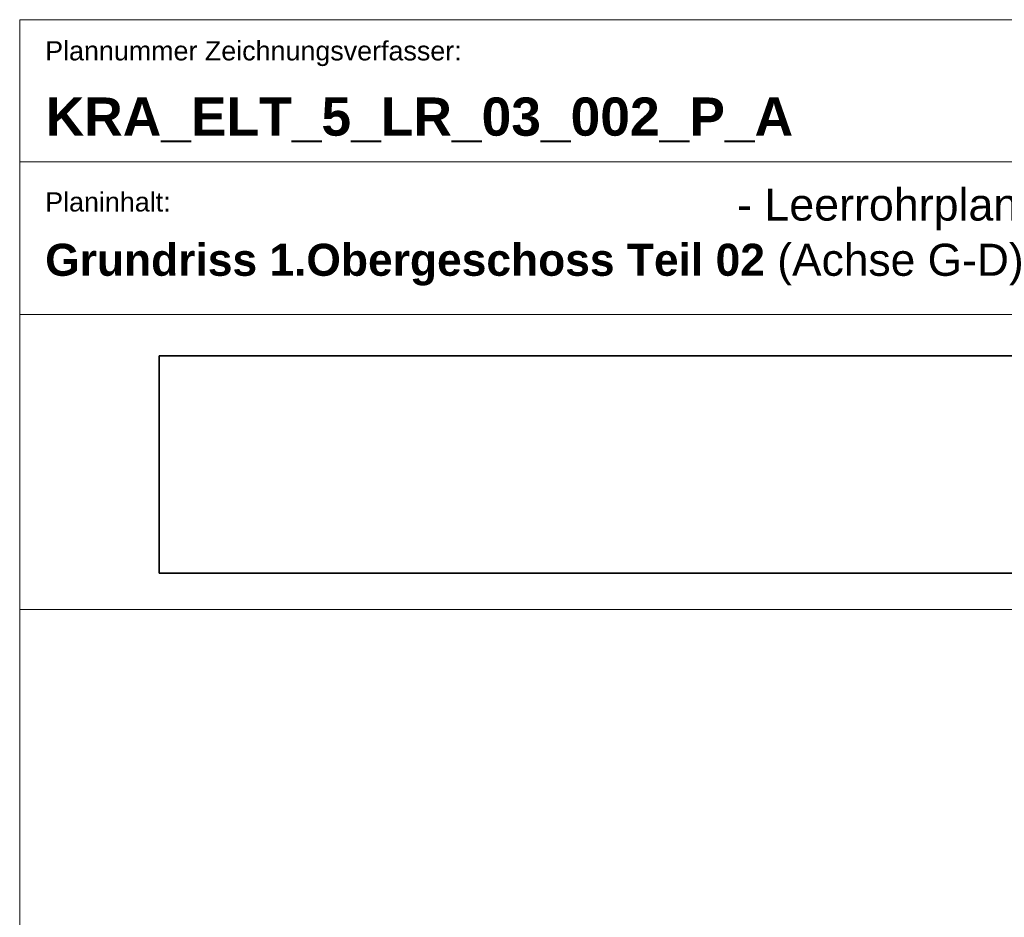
# Model space of a CAD drawing. Extents: x -620 to 300, y 62 to 1112.
# Tile 40 of 53: x 115 to 193, y 289 to 359. Entities that reach past the tile are written whole.
import ezdxf

# ---------------------------------------------------------------- set-up
doc = ezdxf.new("R2010")
doc.units = 0
for name, color, linetype, lineweight in [('iwb_Plankopf Linie', 7, 'Continuous', 13), ('iwb_Plankopf Text', 7, 'Continuous', 18), ('X_Bitmap', 7, 'Continuous', 35)]:
    doc.layers.add(name, color=color, linetype=linetype, lineweight=lineweight)
doc.styles.add('Plankopf', font='arial.ttf')
doc.styles.get("Standard").update_dxf_attribs({"font": 'ARIALN.TTF'})
picture_1 = doc.add_image_def('image1.jfif', size_in_pixel=(600, 81))

msp = doc.modelspace()

# ---------------------------------------------------------------- linework, layer by layer
at = {"layer": 'iwb_Plankopf Linie', "lineweight": 18, "ltscale": 0.18}
for p, q in [((115.353, 359.433), (115.353, 67.433)), ((295.353, 359.433), (115.353, 359.433))]:
    msp.add_line(p, q, dxfattribs=at)
at = {"layer": 'iwb_Plankopf Linie', "ltscale": 0.13}
for p, q in [((295.353, 348.273), (115.353, 348.273)), ((295.353, 336.273), (115.353, 336.273)), ((115.353, 313.112), (295.353, 313.112))]:
    msp.add_line(p, q, dxfattribs=at)

# ---------------------------------------------------------------- texts
at = {"layer": 'iwb_Plankopf Text', "ltscale": 0.18, "style": 'Plankopf'}
for s, insert, char_height, attachment_point, line_spacing_factor in [('Plannummer Zeichnungsverfasser:', (117.353, 357.746), 1.51, 1, 0.970891), ('Planinhalt:', (117.353, 345.878), 1.51045, 1, 0.970891), ('\\fArial|b1|i0|c0|p34;Grundriss 1.Obergeschoss Teil 02\\fArial|b0|i0|c0|p34; (Achse G-D)', (117.353, 340.191), 2.51722, 4, 0.996218)]:
    msp.add_mtext(s, dxfattribs=dict(at, insert=insert, char_height=char_height, attachment_point=attachment_point, line_spacing_factor=line_spacing_factor))
at = {"layer": 'iwb_Plankopf Text', "ltscale": 0.18, "insert": (117.395, 353.323), "char_height": 3, "attachment_point": 1, "line_spacing_factor": 1.002}
msp.add_mtext('{\\fArial|b1|i0;KRA_ELT_5_LR_03_002_P_A}', dxfattribs=at)
at = {"layer": 'iwb_Plankopf Text', "ltscale": 0.18, "insert": (219.368, 344.536), "char_height": 2.51722, "width": 53.70062, "attachment_point": 6, "style": 'Plankopf'}
msp.add_mtext('- Leerrohrplanung (LR) - (ELT) ', dxfattribs=at)

# ---------------------------------------------------------------- pictures from other files: only their frames are drawn
at = {"layer": 'X_Bitmap', "ltscale": 0.35}
image = msp.add_image(picture_1, insert=(126.302, 315.964), size_in_units=(126.548, 17.084), dxfattribs=at)
image.dxf.flags = 7

doc.saveas('drawing.dxf')
